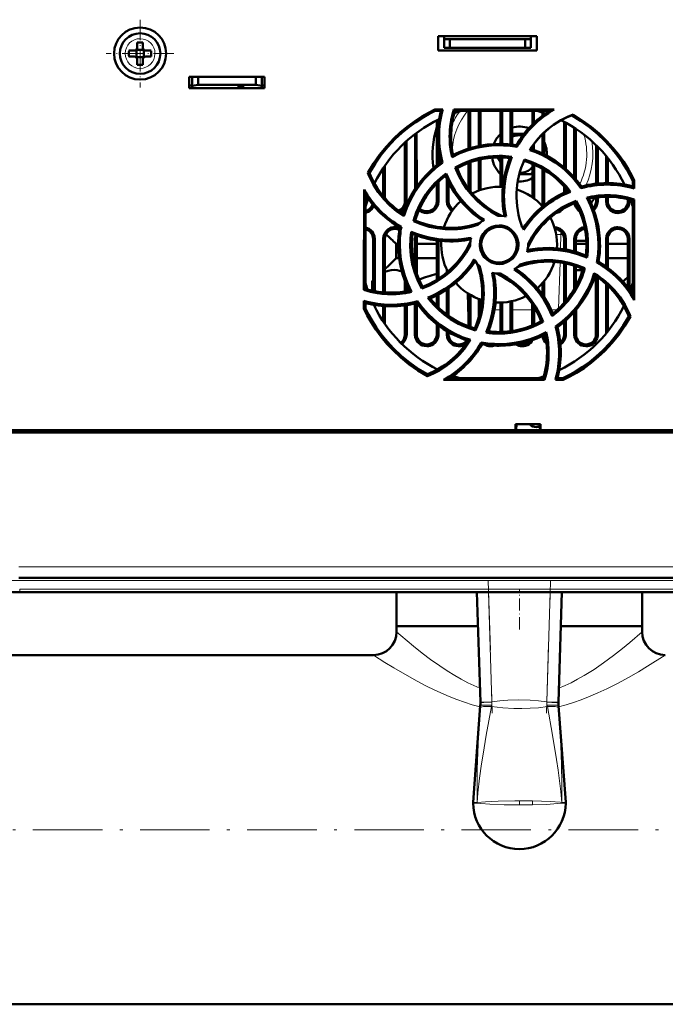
# Model space of a CAD drawing. Extents: x -1351 to 1763, y -1300 to 601.
# Tile 33 of 91: x 355 to 467, y -1297 to -1127. Entities that reach past the tile are written whole.
import ezdxf

# ---------------------------------------------------------------- set-up
doc = ezdxf.new("R2010")
doc.units = 0
doc.linetypes.add('DASHDOT', pattern=[18.5, 12, -3, 0.5, -3])

msp = doc.modelspace()

# ---------------------------------------------------------------- linework, layer by layer
at = {"color": 7, "linetype": 'DASHDOT', "lineweight": 18, "ltscale": 0.292499}
msp.add_line((376.1, -1127.48), (376.1, -1139.18), dxfattribs=at)
at = {"color": 7, "lineweight": 50}
for p, q in [((427.6, -1132.83), (427.6, -1130.33)), ((427.6, -1130.33), (444.6, -1130.33)), ((428.6, -1130.83), (428.6, -1130.33)), ((443.6, -1130.83), (443.6, -1130.33)), ((444.6, -1130.33), (444.6, -1132.83)), ((375.6, -1131.41), (375.6, -1132.33)), ((376.6, -1131.41), (376.6, -1132.33)), ((428.6, -1132.33), (428.6, -1130.83)), ((429.6, -1130.83), (428.6, -1130.83)), ((429.6, -1132.33), (429.6, -1130.83)), ((442.6, -1130.83), (429.6, -1130.83)), ((443.6, -1130.83), (442.6, -1130.83)), ((442.6, -1130.83), (442.6, -1132.33)), ((443.6, -1132.33), (443.6, -1130.83)), ((375.1, -1132.83), (374.18, -1132.83)), ((375.1, -1133.83), (374.18, -1133.83)), ((375.47, -1132.7), (375.46, -1132.69)), ((376.74, -1132.7), (375.47, -1132.7)), ((375.47, -1133.97), (375.47, -1132.7)), ((376.75, -1132.69), (376.74, -1132.7)), ((376.74, -1132.7), (376.74, -1133.97)), ((377.1, -1132.83), (378.02, -1132.83)), ((378.02, -1133.83), (377.1, -1133.83)), ((444.6, -1132.83), (427.6, -1132.83)), ((429.6, -1132.33), (428.6, -1132.33)), ((442.6, -1132.33), (429.6, -1132.33)), ((442.6, -1132.33), (443.6, -1132.33)), ((375.47, -1133.97), (375.46, -1133.98)), ((376.74, -1133.97), (375.47, -1133.97)), ((375.6, -1135.25), (375.6, -1134.33)), ((376.6, -1135.25), (376.6, -1134.33)), ((376.74, -1133.97), (376.75, -1133.98)), ((384.6, -1139.33), (384.6, -1137.33)), ((384.6, -1137.33), (397.6, -1137.33)), ((384.6, -1138.83), (385.1, -1138.83)), ((385.1, -1138.89), (385.1, -1137.33)), ((385.1, -1138.89), (386.1, -1138.72)), ((385.1, -1139.33), (385.1, -1138.89)), ((386.1, -1138.72), (386.1, -1137.33)), ((386.1, -1138.72), (396.1, -1138.72)), ((396.1, -1137.33), (396.1, -1138.72)), ((396.1, -1138.72), (397.1, -1138.89)), ((397.1, -1137.33), (397.1, -1138.89)), ((397.1, -1138.83), (397.6, -1138.83)), ((397.1, -1138.89), (397.1, -1139.33)), ((397.6, -1137.33), (397.6, -1139.33)), ((397.6, -1139.33), (384.6, -1139.33)), ((392.9, -1139.33), (385.1, -1139.33)), ((392.9, -1139.33), (392.9, -1139.12)), ((392.9, -1139.12), (392.9, -1139.33)), ((394.1, -1139.12), (392.9, -1139.12)), ((394.1, -1139.33), (394.1, -1139.12)), ((397.1, -1139.33), (394.1, -1139.33)), ((427.02, -1143.01), (428.36, -1143.01)), ((427.07, -1143.24), (427.02, -1143.01)), ((427.07, -1143.24), (428.05, -1143.24)), ((428.36, -1143.01), (428.05, -1143.24)), ((430.3, -1143.01), (447.61, -1143.01)), ((430.47, -1143.24), (430.3, -1143.01)), ((430.47, -1143.24), (446.76, -1143.24)), ((432.84, -1149.73), (432.84, -1143.24)), ((433.12, -1149.64), (433.12, -1143.24)), ((434.58, -1143.24), (434.58, -1149.28)), ((434.86, -1143.24), (434.86, -1149.22)), ((438.34, -1148.92), (438.34, -1143.24)), ((438.62, -1148.92), (438.62, -1143.24)), ((440.08, -1143.24), (440.08, -1149.03)), ((440.36, -1143.24), (440.36, -1149.06)), ((443.84, -1145.57), (443.84, -1143.24)), ((444.12, -1145.3), (444.12, -1143.24)), ((445.58, -1143.53), (445.58, -1144.06)), ((445.86, -1143.62), (445.86, -1143.86)), ((427.34, -1152.64), (427.34, -1144.88)), ((427.62, -1145.45), (427.62, -1144.74)), ((449.34, -1153), (449.34, -1145.13)), ((449.63, -1153.25), (449.62, -1145.28)), ((423.58, -1147.22), (423.58, -1156.72)), ((423.86, -1147.01), (423.87, -1156.3)), ((442.41, -1147.18), (440.36, -1147.18)), ((445.58, -1147.23), (445.58, -1150.59)), ((445.86, -1146.96), (445.86, -1150.73)), ((451.08, -1146.14), (451.08, -1154.7)), ((451.36, -1146.33), (451.36, -1155.04)), ((421.84, -1158.83), (421.84, -1148.68)), ((422.13, -1158.83), (422.12, -1148.42)), ((441.06, -1149.17), (441.18, -1149.44)), ((444.12, -1149.99), (444.12, -1148.9)), ((454.84, -1155.81), (454.84, -1149.13)), ((427.63, -1152.42), (427.62, -1149.92)), ((430.15, -1150.84), (429.98, -1151.2)), ((443.84, -1149.89), (443.84, -1149.29)), ((455.13, -1155.78), (455.12, -1149.41)), ((428.05, -1152.11), (428.33, -1152.21)), ((432.84, -1156.73), (432.84, -1152.2)), ((433.13, -1157.11), (433.13, -1152.09)), ((434.58, -1151.67), (434.58, -1156.97)), ((434.86, -1151.6), (434.87, -1156.87)), ((437.89, -1151.25), (438.34, -1152.03)), ((438.34, -1156.34), (438.34, -1151.25)), ((438.63, -1156.35), (438.63, -1151.26)), ((440.32, -1151.17), (439.97, -1151.36)), ((443.84, -1158.14), (443.84, -1152.38)), ((444.13, -1158.35), (444.13, -1152.5)), ((456.58, -1151.02), (456.58, -1155.71)), ((456.86, -1151.37), (456.87, -1155.71)), ((415.71, -1153.95), (415.44, -1153.94)), ((418.08, -1153.1), (418.07, -1157.93)), ((418.36, -1152.68), (418.37, -1158.27)), ((428.95, -1154.04), (428.84, -1154.43)), ((430.83, -1153.12), (430.52, -1153.01)), ((441.58, -1154.18), (443.48, -1154.18)), ((443.69, -1154.06), (443.84, -1153.81)), ((445.58, -1153.23), (445.57, -1158.83)), ((445.86, -1153.4), (445.87, -1158.83)), ((416.63, -1155.84), (416.63, -1155.62)), ((427.34, -1158.83), (427.34, -1155.77)), ((427.63, -1158.83), (427.63, -1155.47)), ((429.08, -1154.96), (429.07, -1158.83)), ((429.37, -1155.56), (429.37, -1158.83)), ((461.18, -1155.3), (461.43, -1155.25)), ((461.18, -1155.3), (461.18, -1156.28)), ((461.43, -1155.25), (461.43, -1156.6)), ((414.76, -1174.15), (414.77, -1156.8)), ((415.03, -1173.95), (415.02, -1157.7)), ((449.34, -1157.37), (449.34, -1156.27)), ((449.63, -1157.24), (449.63, -1156.6)), ((452.33, -1156.28), (452.22, -1156.57)), ((461.43, -1156.6), (461.18, -1156.28)), ((451.43, -1158.75), (451.32, -1159.06)), ((454.84, -1158.83), (454.84, -1158.17)), ((455.13, -1158.83), (455.13, -1158.13)), ((456.57, -1158.05), (456.57, -1158.83)), ((456.87, -1158.04), (456.87, -1158.83)), ((460.34, -1158.83), (460.34, -1158.47)), ((460.63, -1158.83), (460.63, -1158.55)), ((461.43, -1158.52), (461.18, -1158.71)), ((461.18, -1158.71), (461.18, -1174.94)), ((461.43, -1158.52), (461.44, -1175.9)), ((423.62, -1162.13), (423.32, -1162.27)), ((421.21, -1163.25), (420.93, -1163.38)), ((416.33, -1174.29), (416.33, -1165.33)), ((416.64, -1174.35), (416.63, -1165.33)), ((418.07, -1165.33), (418.07, -1174.55)), ((418.37, -1165.33), (418.37, -1174.58)), ((420.31, -1168.68), (420.31, -1166.18)), ((420.68, -1166.18), (420.31, -1166.18)), ((423.57, -1165.33), (423.57, -1170.34)), ((423.87, -1165.33), (423.87, -1171.31)), ((427.33, -1166.18), (423.87, -1166.18)), ((427.33, -1172.39), (427.33, -1165.61)), ((427.64, -1172.19), (427.63, -1165.65)), ((443.1, -1166.33), (443.1, -1166.17)), ((449.33, -1167.13), (449.33, -1165.33)), ((449.63, -1167.18), (449.63, -1165.33)), ((451.07, -1165.33), (451.07, -1167.52)), ((451.37, -1165.33), (451.37, -1167.61)), ((451.37, -1165.68), (453.17, -1165.68)), ((453.18, -1166.18), (451.37, -1166.18)), ((456.57, -1165.33), (456.57, -1170.12)), ((456.87, -1165.33), (456.87, -1170.33)), ((460.33, -1166.18), (456.87, -1166.18)), ((460.33, -1173.74), (460.33, -1165.33)), ((460.64, -1174.15), (460.63, -1165.33)), ((433.1, -1166.33), (433.1, -1166.5)), ((420.84, -1168.68), (420.31, -1168.68)), ((427.33, -1168.68), (423.87, -1168.68)), ((449.33, -1176.39), (449.33, -1169.52)), ((449.64, -1176.03), (449.63, -1169.58)), ((455.27, -1169.28), (454.99, -1169.42)), ((460.33, -1168.68), (456.87, -1168.68)), ((429.07, -1170.62), (429.07, -1171.14)), ((451.07, -1169.97), (451.07, -1174.02)), ((451.37, -1170.07), (451.37, -1173.48)), ((452.58, -1170.54), (452.89, -1170.39)), ((416.33, -1172.45), (416.17, -1172.62)), ((416.33, -1172.46), (416.17, -1172.62)), ((416.17, -1172.62), (416.17, -1174.25)), ((421.83, -1174.42), (421.83, -1172.57)), ((445.57, -1172.98), (445.57, -1174.95)), ((445.87, -1172.63), (445.87, -1175.41)), ((454.83, -1181.83), (454.83, -1171.77)), ((455.14, -1181.83), (455.14, -1171.98)), ((459.59, -1172.62), (459.28, -1172.49)), ((459.59, -1172.62), (459.59, -1172.83)), ((415.03, -1173.95), (414.76, -1174.15)), ((422.14, -1174.37), (422.14, -1173.32)), ((424.89, -1173.59), (424.77, -1173.92)), ((429.07, -1174.08), (429.07, -1178.4)), ((429.37, -1173.87), (429.38, -1178.62)), ((456.57, -1173.12), (456.56, -1181.67)), ((456.87, -1173.4), (456.88, -1181.28)), ((414.76, -1177.42), (414.76, -1176.05)), ((414.76, -1176.05), (415.03, -1176.4)), ((415.03, -1177.36), (415.03, -1176.4)), ((423.87, -1176.39), (423.98, -1176.09)), ((423.87, -1176.4), (423.88, -1181.83)), ((427.33, -1176.87), (427.33, -1175.08)), ((427.64, -1177.18), (427.64, -1174.92)), ((432.83, -1178.93), (432.7, -1174.75)), ((432.83, -1180.45), (432.83, -1174.83)), ((433.14, -1180.56), (433.14, -1175.01)), ((434.57, -1175.69), (434.57, -1178.97)), ((434.87, -1175.8), (434.88, -1177.73)), ((438.33, -1181.4), (438.33, -1176.33)), ((438.64, -1181.39), (438.64, -1176.32)), ((440.07, -1176.14), (440.06, -1181.27)), ((440.37, -1176.07), (440.38, -1181.23)), ((414.76, -1177.42), (415.03, -1177.36)), ((416.64, -1177.07), (416.64, -1176.74)), ((418.07, -1176.91), (418.07, -1179.54)), ((418.37, -1176.93), (418.38, -1180)), ((421.83, -1181.83), (421.83, -1176.8)), ((422.14, -1181.83), (422.14, -1176.76)), ((423.57, -1176.47), (423.56, -1181.83)), ((443.83, -1180.27), (443.83, -1176.6)), ((444.14, -1180.14), (444.14, -1177.08)), ((451.07, -1177.98), (451.06, -1181.83)), ((451.38, -1177.63), (451.38, -1181.83)), ((459.59, -1176.87), (459.59, -1177.03)), ((445.69, -1179.66), (445.36, -1179.54)), ((449.33, -1181.83), (449.33, -1179.67)), ((449.64, -1181.83), (449.64, -1179.4)), ((460.78, -1178.73), (460.48, -1178.71)), ((427.33, -1181.83), (427.33, -1180.06)), ((427.64, -1181.83), (427.64, -1180.3)), ((429.06, -1181.26), (429.06, -1181.83)), ((429.38, -1181.44), (429.38, -1181.83)), ((433.89, -1180.8), (434.04, -1181.13)), ((448.17, -1180.56), (447.85, -1180.45)), ((435.16, -1183.51), (435.01, -1183.21)), ((425.73, -1188.7), (425.71, -1189.01)), ((445.92, -1189.68), (428.51, -1189.68)), ((445.72, -1189.4), (429.52, -1189.4)), ((445.72, -1189.4), (445.92, -1189.68)), ((447.81, -1189.68), (448.18, -1189.4)), ((449.19, -1189.68), (447.81, -1189.68)), ((449.13, -1189.4), (448.18, -1189.4)), ((449.13, -1189.4), (449.19, -1189.68)), ((343.25, -1198.33), (440.95, -1198.33)), ((440.95, -1198.33), (440.95, -1197.33)), ((440.95, -1197.33), (445.25, -1197.33)), ((440.95, -1198.33), (441.04, -1198.33)), ((441, -1198.33), (445.2, -1198.33)), ((441.1, -1197.33), (441.04, -1198.33)), ((441.04, -1198.33), (441.1, -1197.33)), ((445.17, -1198.33), (441.04, -1198.33)), ((445.1, -1197.33), (445.17, -1198.33)), ((445.17, -1198.33), (445.25, -1198.33)), ((445.25, -1197.33), (445.25, -1198.33)), ((445.25, -1198.33), (539.95, -1198.33)), ((552.08, -1198.73), (331.12, -1198.73)), ((528.07, -1223.83), (355.13, -1223.83)), ((527.9, -1226.33), (355.31, -1226.33)), ((357.7, -1226.33), (367.9, -1226.33)), ((367.9, -1226.33), (427.9, -1226.33)), ((420.4, -1232.18), (420.4, -1226.33)), ((427.9, -1226.33), (438.1, -1226.33)), ((434.86, -1245.33), (434.28, -1226.33)), ((448.93, -1226.33), (448.35, -1245.33)), ((462.8, -1232.18), (462.8, -1226.33)), ((434.45, -1232.18), (420.4, -1232.18)), ((434.45, -1232.18), (420.4, -1232.18)), ((420.4, -1233.18), (420.4, -1232.18)), ((451.77, -1232.18), (448.75, -1232.18)), ((462.8, -1232.18), (448.75, -1232.18)), ((462.8, -1232.18), (451.77, -1232.18)), ((462.8, -1233.18), (462.8, -1232.18)), ((416.4, -1237.18), (146.8, -1237.18)), ((433.61, -1262.6), (434.85, -1245.94)), ((434.85, -1245.94), (434.85, -1245.92)), ((434.86, -1245.43), (434.86, -1245.33)), ((434.86, -1245.44), (434.86, -1245.49)), ((448.35, -1245.33), (448.34, -1245.43)), ((448.34, -1245.43), (448.34, -1245.43)), ((448.36, -1245.94), (448.35, -1245.93)), ((449.6, -1262.6), (448.36, -1245.94)), ((541.6, -1297.48), (-298.4, -1297.48))]:
    msp.add_line(p, q, dxfattribs=at)
at = {"color": 7, "lineweight": 18}
for p, q in [((376.13, -1130.76), (376.1, -1130.76)), ((373.53, -1133.31), (373.53, -1133.33)), ((378.67, -1133.36), (378.67, -1133.33)), ((376.08, -1135.9), (376.1, -1135.9)), ((421.84, -1158.83), (422.13, -1158.83)), ((427.34, -1158.83), (427.63, -1158.83)), ((429.07, -1158.83), (429.37, -1158.83)), ((445.87, -1158.83), (445.57, -1158.83)), ((454.84, -1158.83), (455.13, -1158.83)), ((456.57, -1158.83), (456.87, -1158.83)), ((460.34, -1158.83), (460.63, -1158.83)), ((448.77, -1164.56), (448.8, -1164.08)), ((416.63, -1165.33), (416.33, -1165.33)), ((418.37, -1165.33), (418.07, -1165.33)), ((423.87, -1165.33), (423.57, -1165.33)), ((448.77, -1164.56), (447.94, -1164.56)), ((448.7, -1167.03), (448.77, -1164.56)), ((449.33, -1165.33), (449.63, -1165.33)), ((451.37, -1165.33), (451.07, -1165.33)), ((456.87, -1165.33), (456.57, -1165.33)), ((460.63, -1165.33), (460.33, -1165.33)), ((448.38, -1177.36), (448.62, -1169.41)), ((434.87, -1177.56), (434.91, -1177.56)), ((437.31, -1177.56), (438.33, -1177.56)), ((440.37, -1177.56), (443.83, -1177.56)), ((447.07, -1177.56), (448.17, -1177.56)), ((448.28, -1181.03), (448.3, -1180.47)), ((421.83, -1181.83), (422.14, -1181.83)), ((423.56, -1181.83), (423.88, -1181.83)), ((427.33, -1181.83), (427.64, -1181.83)), ((429.06, -1181.83), (429.38, -1181.83)), ((449.33, -1181.83), (449.64, -1181.83)), ((451.06, -1181.83), (451.38, -1181.83)), ((454.83, -1181.83), (455.14, -1181.83)), ((355.13, -1221.97), (528.07, -1221.97)), ((528.07, -1224.33), (355.13, -1224.33)), ((355.31, -1225.83), (527.9, -1225.83)), ((355.31, -1226.33), (355.31, -1225.83)), ((436.28, -1226.33), (436.86, -1245.27)), ((446.35, -1245.27), (446.93, -1226.33)), ((434.83, -1246.26), (434.85, -1245.93)), ((434.86, -1245.33), (436.86, -1245.27)), ((436.81, -1245.85), (436.78, -1246.09)), ((436.86, -1245.27), (436.85, -1245.34)), ((446.35, -1245.34), (446.35, -1245.27)), ((446.35, -1245.27), (448.35, -1245.33)), ((446.43, -1246.09), (446.39, -1245.85)), ((448.35, -1245.93), (448.38, -1246.26)), ((434.3, -1262.63), (434.29, -1262.63)), ((434.3, -1262.63), (434.29, -1262.73)), ((434.29, -1262.73), (434.29, -1262.63)), ((434.29, -1262.73), (434.29, -1262.74)), ((434.29, -1262.74), (434.29, -1262.73)), ((441.6, -1263.07), (441.6, -1262.36)), ((443.83, -1262.38), (443.86, -1262.38)), ((448.91, -1262.63), (448.91, -1262.73)), ((448.91, -1262.63), (448.91, -1262.63)), ((448.91, -1262.73), (448.91, -1262.63)), ((448.91, -1262.74), (448.91, -1262.73)), ((448.91, -1262.73), (448.91, -1262.74))]:
    msp.add_line(p, q, dxfattribs=at)
at = {"color": 7, "linetype": 'DASHDOT', "lineweight": 18, "ltscale": 0.2925}
msp.add_line((381.95, -1133.33), (370.25, -1133.33), dxfattribs=at)
at = {"color": 7, "linetype": 'DASHDOT', "lineweight": 18}
for p, q in [((545.37, -1224.33), (337.84, -1224.33)), ((436.22, -1224.37), (436.92, -1247.24)), ((446.29, -1247.24), (446.99, -1224.37)), ((338.05, -1225.83), (545.16, -1225.83)), ((-382.4, -1267.33), (625.6, -1267.33))]:
    msp.add_line(p, q, dxfattribs=at)
at = {"color": 7, "linetype": 'DASHDOT', "lineweight": 18, "ltscale": 0.175488}
msp.add_line((441.6, -1232.77), (441.6, -1225.75), dxfattribs=at)
at = {"color": 7, "lineweight": 50}
for points in [[(415.44, -1153.94), (416.4, -1152.32), (417.47, -1150.8), (418.63, -1149.36), (419.89, -1148.01), (421.02, -1146.96), (422.21, -1145.97), (423.46, -1145.06), (424.77, -1144.21), (425.88, -1143.58), (427.02, -1143.01)], [(415.71, -1153.95), (416.67, -1152.35), (417.74, -1150.84), (418.91, -1149.41), (420.17, -1148.08), (421.3, -1147.04), (422.49, -1146.06), (423.73, -1145.16), (425.04, -1144.33), (426.04, -1143.76), (427.07, -1143.24)], [(443.38, -1149.99), (444.25, -1148.74), (445.22, -1147.59), (446.3, -1146.55), (447.48, -1145.64), (448.76, -1144.85), (449.79, -1144.33), (450.87, -1143.88)], [(450.58, -1143.99), (452.18, -1144.96), (453.69, -1146.04), (455.11, -1147.21), (456.43, -1148.48), (457.47, -1149.61), (458.44, -1150.81), (459.34, -1152.06), (460.16, -1153.37), (460.69, -1154.32), (461.18, -1155.3)], [(450.87, -1143.88), (452.46, -1144.87), (453.98, -1145.96), (455.39, -1147.15), (456.72, -1148.43), (457.76, -1149.58), (458.72, -1150.78), (459.62, -1152.04), (460.44, -1153.37), (460.95, -1154.29), (461.43, -1155.25)], [(438.1, -1149.16), (436.78, -1149.21), (435.46, -1149.36), (434.16, -1149.62), (432.73, -1150.02), (431.34, -1150.55), (429.98, -1151.2)], [(452.22, -1156.57), (451.55, -1155.66), (450.82, -1154.8), (450.04, -1153.99), (449.43, -1153.43), (448.79, -1152.89), (447.78, -1152.15), (446.72, -1151.48), (445.61, -1150.89), (444.44, -1150.37), (443.38, -1149.99)], [(452.33, -1156.28), (451.32, -1154.98), (450.21, -1153.79), (449, -1152.72), (447.7, -1151.77), (446.31, -1150.95), (444.94, -1150.31), (443.51, -1149.78)], [(428.05, -1152.11), (427.14, -1152.8), (426.28, -1153.54), (425.48, -1154.33), (424.92, -1154.95), (424.38, -1155.6), (423.64, -1156.63), (422.97, -1157.7), (422.38, -1158.82), (421.87, -1160), (421.52, -1161)], [(428.33, -1152.21), (427.19, -1153.08), (426.13, -1154.02), (425.16, -1155.04), (424.29, -1156.14), (423.5, -1157.31), (422.77, -1158.6), (422.16, -1159.96), (421.66, -1161.39)], [(430.52, -1153.01), (431.9, -1152.31), (433.32, -1151.75), (434.78, -1151.35), (436.26, -1151.09), (437.78, -1150.99), (439.05, -1151.03), (440.32, -1151.17)], [(439.97, -1151.36), (439.42, -1152.91), (439.02, -1154.48), (438.77, -1156.08), (438.67, -1157.69), (438.73, -1159.32), (438.85, -1160.37), (439.03, -1161.42)], [(440.32, -1151.17), (439.75, -1152.69), (439.32, -1154.25), (439.04, -1155.83), (438.92, -1157.42), (438.96, -1159.03), (439.09, -1160.26), (439.3, -1161.48)], [(442.49, -1151.64), (443.94, -1152.15), (445.32, -1152.79), (446.63, -1153.57), (447.84, -1154.47), (448.96, -1155.5), (449.71, -1156.31), (450.4, -1157.18)], [(421.66, -1161.39), (420.39, -1160.52), (419.22, -1159.54), (418.17, -1158.46), (417.23, -1157.27), (416.41, -1155.99), (415.89, -1154.98), (415.44, -1153.94)], [(423.32, -1162.27), (423.79, -1160.8), (424.4, -1159.41), (425.15, -1158.09), (426.02, -1156.86), (427.02, -1155.72), (427.95, -1154.84), (428.95, -1154.04)], [(428.95, -1154.04), (429.62, -1155.52), (430.42, -1156.92), (431.34, -1158.24), (432.38, -1159.45), (433.55, -1160.56), (434.5, -1161.34), (435.52, -1162.05)], [(437.94, -1161.33), (436.68, -1160.62), (435.51, -1159.79), (434.43, -1158.87), (433.44, -1157.86), (432.55, -1156.77), (431.77, -1155.59), (431.09, -1154.34), (430.52, -1153.01)], [(438.56, -1161.35), (437.28, -1160.69), (436.09, -1159.91), (434.99, -1159.04), (433.97, -1158.07), (433.45, -1157.49), (432.96, -1156.89), (432.35, -1156.04), (431.79, -1155.15), (431.3, -1154.21), (430.83, -1153.12)], [(423.62, -1162.13), (424.11, -1160.68), (424.74, -1159.31), (425.5, -1158.01), (426.39, -1156.8), (427.41, -1155.69), (428.1, -1155.04), (428.84, -1154.43)], [(428.84, -1154.43), (429.54, -1155.91), (430.37, -1157.31), (431.32, -1158.62), (432.4, -1159.82), (433.58, -1160.93), (434.41, -1161.59), (435.29, -1162.2)], [(450.01, -1157.07), (448.52, -1157.78), (447.12, -1158.6), (445.82, -1159.56), (444.61, -1160.63), (443.5, -1161.82), (442.85, -1162.65), (442.23, -1163.52)], [(450.4, -1157.18), (448.92, -1157.85), (447.51, -1158.65), (446.2, -1159.57), (444.99, -1160.61), (443.87, -1161.77), (443.1, -1162.73), (442.38, -1163.75)], [(421, -1160.65), (421.29, -1160.47), (421.55, -1160.25), (421.86, -1159.83), (422.05, -1159.36), (422.13, -1158.83)], [(425.6, -1160.86), (425.85, -1160.85), (426.18, -1160.78), (426.5, -1160.65), (426.79, -1160.47), (427.05, -1160.25), (427.36, -1159.83), (427.55, -1159.36), (427.63, -1158.83)], [(429.07, -1158.83), (429.14, -1159.34), (429.34, -1159.83), (429.53, -1160.11), (429.76, -1160.35), (429.97, -1160.51)], [(451.32, -1159.06), (450, -1159.65), (448.76, -1160.34), (447.6, -1161.14), (446.53, -1162.05), (445.97, -1162.59), (445.44, -1163.16), (444.78, -1163.97), (444.17, -1164.82), (443.62, -1165.73), (443.08, -1166.8)], [(443.1, -1166.17), (443.82, -1164.9), (444.64, -1163.73), (445.56, -1162.65), (446.58, -1161.66), (447.67, -1160.78), (448.84, -1159.99), (450.1, -1159.32), (451.43, -1158.75)], [(451.1, -1159.15), (451.19, -1159.49), (451.34, -1159.83), (451.53, -1160.11), (451.76, -1160.35), (452.03, -1160.55)], [(451.43, -1158.75), (452.13, -1160.13), (452.69, -1161.55), (453.09, -1163), (453.35, -1164.49), (453.45, -1166), (453.41, -1167.28), (453.27, -1168.56)], [(455.27, -1166.33), (455.22, -1165.01), (455.06, -1163.7), (454.81, -1162.39), (454.41, -1160.96), (453.88, -1159.57), (453.23, -1158.21)], [(454.46, -1160.34), (454.55, -1160.25), (454.86, -1159.83), (455.05, -1159.36), (455.13, -1158.83)], [(456.57, -1158.83), (456.64, -1159.34), (456.84, -1159.83), (457.03, -1160.11), (457.26, -1160.35), (457.54, -1160.56), (457.85, -1160.71), (458.22, -1160.83), (458.6, -1160.86)], [(458.6, -1160.86), (458.85, -1160.85), (459.18, -1160.78), (459.5, -1160.65), (459.79, -1160.47), (460.05, -1160.25), (460.36, -1159.83), (460.55, -1159.36), (460.63, -1158.83)], [(415.02, -1160.82), (415.5, -1160.65), (415.79, -1160.47), (416.05, -1160.25), (416.28, -1159.96), (416.46, -1159.64)], [(429.71, -1163.67), (428.81, -1163.64), (427.41, -1163.49), (426.02, -1163.22), (424.66, -1162.81), (423.32, -1162.27)], [(416.63, -1165.33), (416.56, -1164.83), (416.37, -1164.34), (416.18, -1164.06), (415.94, -1163.81), (415.66, -1163.6), (415.36, -1163.45), (415.02, -1163.35)], [(420.1, -1163.3), (419.85, -1163.32), (419.52, -1163.39), (419.2, -1163.51), (418.91, -1163.69), (418.65, -1163.91), (418.34, -1164.33), (418.15, -1164.8), (418.07, -1165.33)], [(424.77, -1173.92), (424.07, -1172.55), (423.52, -1171.13), (423.11, -1169.67), (422.86, -1168.18), (422.76, -1166.67), (422.79, -1165.39), (422.93, -1164.1)], [(422.93, -1164.1), (424.46, -1164.68), (426.01, -1165.11), (427.59, -1165.39), (429.19, -1165.51), (430.8, -1165.47), (432.02, -1165.34), (433.25, -1165.13)], [(423.14, -1164.47), (424.69, -1165.02), (426.26, -1165.42), (427.86, -1165.67), (429.47, -1165.77), (431.09, -1165.71), (432.14, -1165.59), (433.19, -1165.4)], [(434.77, -1166.33), (434.83, -1165.69), (435.02, -1165.05), (435.34, -1164.47), (435.76, -1163.96), (436.28, -1163.54), (436.87, -1163.23), (437.48, -1163.06), (438.1, -1163)], [(435.02, -1166.33), (435.08, -1165.78), (435.24, -1165.23), (435.49, -1164.71), (435.73, -1164.37), (436.02, -1164.06), (436.35, -1163.8), (436.72, -1163.58), (437.11, -1163.42), (437.51, -1163.31), (438.1, -1163.25)], [(438.1, -1163), (438.59, -1163.03), (439.02, -1163.12), (439.43, -1163.27), (439.82, -1163.48), (440.2, -1163.74), (440.67, -1164.2), (441.04, -1164.75), (441.29, -1165.36), (441.42, -1166), (441.44, -1166.33)], [(438.1, -1163.25), (438.77, -1163.33), (439.17, -1163.44), (439.56, -1163.62), (439.92, -1163.85), (440.24, -1164.12), (440.65, -1164.61), (440.94, -1165.16), (441.12, -1165.75), (441.18, -1166.33)], [(449.63, -1165.33), (449.56, -1164.83), (449.37, -1164.34), (449.18, -1164.06), (448.94, -1163.81), (448.66, -1163.6), (448.36, -1163.45), (448, -1163.34), (447.63, -1163.3)], [(452.88, -1163.32), (452.52, -1163.39), (452.2, -1163.51), (451.91, -1163.69), (451.65, -1163.91), (451.34, -1164.33), (451.15, -1164.8), (451.07, -1165.33)], [(458.6, -1163.3), (458.35, -1163.32), (458.02, -1163.39), (457.7, -1163.51), (457.41, -1163.69), (457.15, -1163.91), (456.84, -1164.33), (456.65, -1164.8), (456.57, -1165.33)], [(460.63, -1165.33), (460.56, -1164.83), (460.37, -1164.34), (460.18, -1164.06), (459.94, -1163.81), (459.66, -1163.6), (459.36, -1163.45), (458.98, -1163.34), (458.6, -1163.3)], [(433.12, -1165.87), (432.46, -1167.15), (431.68, -1168.34), (430.81, -1169.44), (429.84, -1170.45), (429.26, -1170.98), (428.66, -1171.47), (427.81, -1172.08), (426.92, -1172.63), (425.98, -1173.12), (424.89, -1173.59)], [(420.94, -1166.33), (420.99, -1167.66), (421.14, -1168.97), (421.4, -1170.27), (421.8, -1171.7), (422.33, -1173.1), (422.99, -1174.46)], [(433.1, -1166.5), (432.39, -1167.76), (431.56, -1168.93), (430.64, -1170.02), (429.63, -1171), (428.54, -1171.89), (427.36, -1172.68), (426.1, -1173.36), (424.77, -1173.92)], [(438.1, -1169.67), (437.62, -1169.64), (437.19, -1169.54), (436.78, -1169.39), (436.38, -1169.19), (436.01, -1168.93), (435.54, -1168.47), (435.17, -1167.92), (434.91, -1167.31), (434.78, -1166.67), (434.77, -1166.33)], [(438.1, -1169.41), (437.43, -1169.34), (437.03, -1169.22), (436.64, -1169.04), (436.28, -1168.81), (435.96, -1168.54), (435.56, -1168.05), (435.26, -1167.5), (435.09, -1166.92), (435.02, -1166.33)], [(441.44, -1166.33), (441.37, -1166.98), (441.18, -1167.61), (440.87, -1168.19), (440.45, -1168.71), (439.92, -1169.13), (439.33, -1169.43), (438.72, -1169.61), (438.1, -1169.67)], [(441.18, -1166.33), (441.12, -1166.89), (440.96, -1167.44), (440.71, -1167.96), (440.47, -1168.3), (440.18, -1168.6), (439.85, -1168.86), (439.48, -1169.08), (439.09, -1169.25), (438.69, -1169.35), (438.1, -1169.41)], [(453.27, -1168.56), (451.75, -1167.99), (450.2, -1167.56), (448.62, -1167.28), (447.02, -1167.16), (445.41, -1167.19), (444.18, -1167.32), (442.95, -1167.54)], [(453.06, -1168.19), (451.52, -1167.64), (449.94, -1167.24), (448.34, -1166.99), (446.73, -1166.9), (445.11, -1166.96), (444.06, -1167.08), (443.01, -1167.26)], [(425.79, -1175.48), (427.28, -1174.81), (428.68, -1174.02), (429.99, -1173.1), (431.21, -1172.05), (432.32, -1170.89), (433.1, -1169.93), (433.82, -1168.91)], [(426.21, -1175.6), (427.69, -1174.89), (429.09, -1174.06), (430.4, -1173.11), (431.6, -1172.03), (432.71, -1170.84), (433.36, -1170.02), (433.97, -1169.15)], [(446.5, -1169), (447.4, -1169.02), (448.8, -1169.17), (450.19, -1169.44), (451.55, -1169.85), (452.89, -1170.39)], [(421.3, -1170.97), (420.91, -1170.83), (420.52, -1170.74), (419.99, -1170.68), (419.46, -1170.71), (418.93, -1170.82), (418.37, -1171.02)], [(435.86, -1181.51), (436.44, -1179.99), (436.87, -1178.43), (437.15, -1176.85), (437.27, -1175.26), (437.24, -1173.65), (437.11, -1172.42), (436.89, -1171.18)], [(436.25, -1181.29), (436.8, -1179.74), (437.2, -1178.17), (437.45, -1176.57), (437.54, -1174.96), (437.48, -1173.33), (437.36, -1172.29), (437.18, -1171.25)], [(447.25, -1178.65), (446.58, -1177.16), (445.79, -1175.76), (444.87, -1174.44), (443.83, -1173.23), (442.67, -1172.11), (441.7, -1171.33), (440.68, -1170.62)], [(447.37, -1178.22), (446.66, -1176.74), (445.83, -1175.34), (444.88, -1174.03), (443.8, -1172.83), (442.61, -1171.72), (441.79, -1171.07), (440.92, -1170.46)], [(452.89, -1170.39), (452.42, -1171.86), (451.81, -1173.26), (451.07, -1174.58), (450.19, -1175.81), (449.19, -1176.95), (448.26, -1177.83), (447.25, -1178.65)], [(452.58, -1170.54), (452.08, -1171.98), (451.45, -1173.36), (450.69, -1174.65), (449.8, -1175.86), (448.79, -1176.97), (448.1, -1177.62), (447.37, -1178.22)], [(447.85, -1180.45), (449, -1179.58), (450.06, -1178.64), (451.03, -1177.62), (451.91, -1176.52), (452.7, -1175.36), (453.42, -1174.06), (454.04, -1172.7), (454.54, -1171.27)], [(454.54, -1171.27), (455.81, -1172.14), (456.98, -1173.12), (458.04, -1174.2), (458.98, -1175.39), (459.8, -1176.67), (460.32, -1177.68), (460.78, -1178.73)], [(437.63, -1171.31), (438.91, -1171.97), (440.1, -1172.75), (441.2, -1173.62), (442.21, -1174.59), (442.74, -1175.17), (443.23, -1175.77), (443.84, -1176.62), (444.39, -1177.51), (444.89, -1178.45), (445.36, -1179.54)], [(438.27, -1171.33), (439.54, -1172.05), (440.71, -1172.87), (441.79, -1173.79), (442.78, -1174.81), (443.66, -1175.9), (444.45, -1177.08), (445.13, -1178.33), (445.69, -1179.66)], [(448.17, -1180.56), (449.08, -1179.87), (449.93, -1179.13), (450.74, -1178.34), (451.3, -1177.72), (451.83, -1177.07), (452.57, -1176.04), (453.24, -1174.97), (453.83, -1173.84), (454.34, -1172.66), (454.69, -1171.68)], [(423.87, -1176.39), (424.88, -1177.69), (425.99, -1178.88), (427.19, -1179.96), (428.5, -1180.9), (429.89, -1181.72), (431.29, -1182.38), (432.75, -1182.92)], [(423.98, -1176.09), (424.85, -1177.24), (425.8, -1178.29), (426.82, -1179.26), (427.91, -1180.14), (429.08, -1180.93), (430.37, -1181.65), (431.74, -1182.27), (433.17, -1182.77)], [(434.04, -1181.13), (433.02, -1180.81), (432.03, -1180.42), (431.07, -1179.97), (430.38, -1179.59), (429.71, -1179.18), (428.68, -1178.44), (427.72, -1177.62), (426.81, -1176.72), (426.29, -1176.12), (425.79, -1175.48)], [(433.89, -1180.8), (432.45, -1180.31), (431.07, -1179.68), (429.78, -1178.92), (428.57, -1178.03), (427.46, -1177.01), (426.82, -1176.33), (426.21, -1175.6)], [(435.44, -1174.73), (435.41, -1175.63), (435.27, -1177.03), (434.99, -1178.42), (434.59, -1179.79), (434.04, -1181.13)], [(425.71, -1189.01), (424.09, -1188.05), (422.56, -1186.99), (421.13, -1185.82), (419.78, -1184.56), (418.72, -1183.43), (417.74, -1182.24), (416.82, -1181), (415.98, -1179.69), (415.34, -1178.57), (414.76, -1177.42)], [(425.73, -1188.7), (424.12, -1187.74), (422.61, -1186.67), (421.18, -1185.51), (419.85, -1184.24), (418.81, -1183.11), (417.84, -1181.93), (416.93, -1180.68), (416.1, -1179.37), (415.54, -1178.38), (415.03, -1177.36)], [(460.48, -1178.71), (459.52, -1180.31), (458.45, -1181.83), (457.28, -1183.25), (456.01, -1184.58), (454.88, -1185.62), (453.7, -1186.6), (452.45, -1187.5), (451.14, -1188.33), (450.15, -1188.88), (449.13, -1189.4)], [(460.78, -1178.73), (459.82, -1180.34), (458.75, -1181.87), (457.59, -1183.31), (456.33, -1184.66), (455.2, -1185.71), (454.01, -1186.7), (452.77, -1187.62), (451.46, -1188.46), (450.34, -1189.1), (449.19, -1189.68)], [(438.1, -1183.49), (439.42, -1183.44), (440.74, -1183.29), (442.04, -1183.03), (443.47, -1182.63), (444.87, -1182.1), (446.23, -1181.44)], [(421.31, -1183.48), (421.55, -1183.26), (421.76, -1183.01), (422.01, -1182.54), (422.13, -1182.04), (422.14, -1181.83)], [(423.56, -1181.83), (423.63, -1182.34), (423.83, -1182.83), (424.02, -1183.11), (424.25, -1183.36), (424.53, -1183.57), (424.84, -1183.72), (425.16, -1183.82), (425.6, -1183.87)], [(425.6, -1183.87), (425.89, -1183.85), (426.17, -1183.79), (426.49, -1183.67), (426.79, -1183.48), (427.05, -1183.27), (427.26, -1183.01), (427.51, -1182.54), (427.63, -1182.04), (427.64, -1181.83)], [(433.17, -1182.77), (432.3, -1184.04), (431.33, -1185.21), (430.24, -1186.27), (429.06, -1187.21), (427.78, -1188.03), (426.77, -1188.55), (425.71, -1189.01)], [(429.06, -1181.83), (429.13, -1182.34), (429.33, -1182.83), (429.52, -1183.11), (429.75, -1183.36), (430.03, -1183.57), (430.34, -1183.72), (430.66, -1183.82), (431.1, -1183.87)], [(435.16, -1183.51), (436.79, -1183.72), (438.41, -1183.78), (440.02, -1183.68), (441.62, -1183.43), (443.18, -1183.02), (444.63, -1182.5), (446.05, -1181.85)], [(442.1, -1183.87), (442.39, -1183.85), (442.67, -1183.79), (442.99, -1183.67), (443.29, -1183.48), (443.55, -1183.27), (443.76, -1183.01), (443.9, -1182.78)], [(445.58, -1182.08), (445.67, -1182.46), (445.83, -1182.83), (446.02, -1183.11), (446.29, -1183.4)], [(448.68, -1183.56), (449.05, -1183.27), (449.26, -1183.01), (449.51, -1182.54), (449.63, -1182.04), (449.64, -1181.83)], [(451.06, -1181.83), (451.13, -1182.34), (451.33, -1182.83), (451.52, -1183.11), (451.75, -1183.36), (452.03, -1183.57), (452.34, -1183.72), (452.66, -1183.82), (453.1, -1183.87)], [(453.1, -1183.87), (453.39, -1183.85), (453.67, -1183.79), (453.99, -1183.67), (454.29, -1183.48), (454.55, -1183.27), (454.76, -1183.01), (455.01, -1182.54), (455.13, -1182.04), (455.14, -1181.83)], [(443.31, -1197.33), (443.61, -1197.57), (443.95, -1197.73), (444.23, -1197.79), (444.53, -1197.81)]]:
    msp.add_lwpolyline(points, dxfattribs=at)
at = {"color": 7, "lineweight": 18}
for points in [[(434.78, -1242.9), (433.72, -1242.45), (432.68, -1241.96), (431.55, -1241.37), (430.45, -1240.74), (429.11, -1239.92), (427.84, -1239.07), (426.27, -1237.95), (424.82, -1236.85), (423.34, -1235.67), (421.13, -1233.81), (420.4, -1233.18)], [(448.43, -1242.9), (449.49, -1242.45), (450.53, -1241.96), (451.66, -1241.37), (452.76, -1240.74), (454.5, -1239.65), (456.14, -1238.53), (457.85, -1237.26), (459.39, -1236.05), (460.65, -1235.02), (462.8, -1233.18)], [(434.83, -1246.13), (433.45, -1245.75), (432.1, -1245.32), (430.77, -1244.85), (429.48, -1244.34), (427.02, -1243.25), (425.45, -1242.49), (423.96, -1241.71), (421.81, -1240.51), (419.89, -1239.38), (418.39, -1238.45), (416.4, -1237.18)], [(448.37, -1246.13), (449.67, -1245.77), (450.94, -1245.38), (452.26, -1244.91), (453.55, -1244.41), (455.15, -1243.73), (456.69, -1243.01), (458.64, -1242.03), (460.47, -1241.04), (462.15, -1240.07), (463.74, -1239.12), (466.8, -1237.18)], [(436.78, -1246.09), (435.89, -1250.99), (435.32, -1254.3), (435.05, -1255.96), (434.71, -1258.46), (434.44, -1260.96), (434.3, -1262.63)], [(436.85, -1245.34), (435.44, -1245.39), (434.88, -1245.43), (434.86, -1245.43), (434.86, -1245.43)], [(446.43, -1246.09), (444.93, -1246.27), (443.46, -1246.38), (442.05, -1246.43), (440.64, -1246.42), (438.72, -1246.31), (436.78, -1246.09)], [(436.86, -1245.27), (438.22, -1245.1), (439.58, -1244.97), (441.51, -1244.89), (443.44, -1244.95), (444.9, -1245.09), (446.35, -1245.27)], [(448.34, -1245.43), (448.34, -1245.43), (448.34, -1245.43), (448.31, -1245.43), (448.05, -1245.41), (446.35, -1245.34)], [(448.91, -1262.63), (448.75, -1260.76), (448.55, -1258.9), (448.31, -1257.04), (448.03, -1255.19), (447.33, -1251.04), (446.43, -1246.09)], [(434.29, -1262.63), (434.3, -1259.75), (434.33, -1256.88), (434.42, -1254.01), (434.54, -1251.14), (434.83, -1246.26)], [(448.38, -1246.26), (448.58, -1249.53), (448.74, -1252.8), (448.85, -1256.07), (448.91, -1259.35), (448.91, -1262.63)], [(434.29, -1262.74), (433.63, -1262.78), (433.61, -1262.78), (433.6, -1262.77)], [(433.61, -1262.6), (433.61, -1262.6), (433.65, -1262.6), (434.29, -1262.63)], [(441.6, -1263.07), (438.95, -1263.04), (436.47, -1262.95), (434.94, -1262.83), (434.29, -1262.74)], [(434.3, -1262.63), (435.75, -1262.5), (437.93, -1262.41), (440.79, -1262.36), (441.6, -1262.36)], [(443.86, -1262.38), (446.99, -1262.47), (448.65, -1262.6), (448.91, -1262.63)], [(448.91, -1262.74), (447.53, -1262.89), (446.3, -1262.97), (443.87, -1263.05)], [(448.91, -1262.63), (449.59, -1262.6), (449.6, -1262.6)], [(449.6, -1262.77), (449.59, -1262.78), (449.54, -1262.78), (448.91, -1262.74)]]:
    msp.add_lwpolyline(points, dxfattribs=at)
at = {"color": 7, "lineweight": 50}
msp.add_circle((376.1, -1133.33), 4.5, dxfattribs=at)
for centre, radius, start, end in [((376.1, -1133.33), 3.5, 90, 0), ((376.1, -1133.33), 3.5, 0, 90), ((376.1, -1148.54), 17.14, 89.9996, 91.6715), ((376.1, -1148.5), 17.1, 88.3267, 90.0022), ((391.31, -1133.33), 17.13, 178.3286, 181.6729), ((375.1, -1132.33), 0.5, 270, 0), ((375.1, -1134.33), 0.5, 0, 90), ((377.1, -1132.33), 0.5, 180, 270), ((377.1, -1134.33), 0.5, 90, 180), ((360.93, -1133.33), 17.1, 359.9978, 1.6733), ((360.93, -1133.33), 17.1, 358.3267, 0.0022), ((376.1, -1118.12), 17.14, 268.3285, 270.0004), ((376.1, -1118.16), 17.1, 269.9978, 271.6733), ((444.89, -1147.68), 17.41, 165.2514, 194.7373), ((444.89, -1147.66), 17.17, 164.2756, 180.0253), ((444.89, -1147.68), 15.33, 162.2639, 179.9733), ((444.89, -1147.66), 15.08, 162.9695, 180.026), ((438.1, -1166.33), 24, 105.8462, 108.8141), ((456.1, -1157.95), 17.42, 122.4278, 149.745), ((456.1, -1157.93), 17.17, 119.6298, 150.3545), ((456.1, -1157.94), 15, 110.4294, 148.0067), ((438.1, -1166.33), 24, 70.5779, 74.1538), ((456.79, -1177.71), 35.89, 104.8124, 106.2243), ((438.1, -1166.33), 24, 115.5793, 153.7982), ((438.1, -1166.33), 24, 25.5944, 63.5829), ((441.6, -1150.68), 15, 161.9199, 189.2108), ((441.6, -1150.68), 4.75, 133.3375, 158.4906), ((441.6, -1150.68), 4.75, 70.0356, 105.1484), ((441.6, -1150.68), 3.25, 79.8289, 112.4395), ((444.89, -1147.66), 17.17, 180.0273, 195.3591), ((444.89, -1147.68), 15.33, 179.9753, 193.3053), ((444.9, -1147.66), 15.09, 180.0276, 192.1592), ((438.1, -1166.34), 17.42, 89.9999, 117.1708), ((438.09, -1166.29), 17.38, 80.1886, 89.9766), ((438.09, -1166.26), 17.1, 79.6039, 89.9772), ((441.6, -1150.68), 4.75, 356.4898, 26.2577), ((438.1, -1166.34), 17.42, 35.259, 71.903), ((438.1, -1166.34), 15.33, 89.9975, 119.6146), ((438.1, -1166.32), 15.07, 89.9974, 118.8415), ((441.6, -1150.68), 4.75, 187.4298, 226.61), ((438.1, -1166.34), 15.34, 81.6736, 89.9965), ((438.1, -1166.33), 15.08, 82.8648, 89.9967), ((456.1, -1157.95), 17.42, 157.7957, 179.9742), ((456.1, -1157.93), 17.17, 156.7902, 180.0269), ((456.1, -1157.94), 15, 155.1883, 201.1101), ((438.1, -1166.32), 15.07, 37.8572, 73.5009), ((438.1, -1166.34), 15.33, 36.6746, 73.3899), ((429.71, -1148.34), 15.32, 201.4201, 238.3425), ((429.71, -1148.33), 15.08, 201.9076, 237.127), ((438.1, -1166.34), 15.33, 126.6444, 164.6155), ((444.89, -1147.66), 17.17, 201.7848, 236.9189), ((441.6, -1150.68), 3.25, 270.7317, 313.507), ((443.48, -1153.93), 0.25, 270, 330), ((438.1, -1166.32), 15.07, 127.8881, 163.8398), ((444.89, -1147.68), 17.41, 202.8015, 236.5146), ((441.6, -1150.68), 4.75, 266.4929, 298.0903), ((456.77, -1173.12), 17.16, 90.0012, 105.3456), ((456.76, -1173.13), 17.43, 75.3089, 104.7517), ((456.76, -1173.12), 17.16, 74.2156, 89.999), ((429.71, -1148.33), 17.17, 209.5601, 240.3594), ((449.48, -1147.64), 35.89, 194.7728, 196.262), ((429.71, -1148.34), 17.41, 212.4944, 239.7397), ((438.1, -1166.33), 10, 86.345, 117.7669), ((438.1, -1166.33), 10, 41.3537, 72.29), ((456.76, -1173.13), 17.42, 112.821, 146.5061), ((456.76, -1173.11), 17.16, 111.7636, 146.9281), ((444.85, -1176.81), 20.4, 74.2068, 75.3574), ((438.1, -1166.33), 24, 160.5976, 164.0878), ((414.6, -1158.83), 1.73, 283.9958, 341.3455), ((420.1, -1158.83), 1.74, 291.2446, 359.9721), ((425.6, -1158.83), 1.74, 270.0013, 359.9735), ((438.1, -1166.33), 10, 131.3515, 162.7524), ((431.1, -1158.83), 1.74, 180.0299, 236.4592), ((456.1, -1157.95), 17.42, 179.9763, 191.5019), ((456.1, -1157.93), 17.17, 180.0292, 191.9278), ((447.63, -1158.81), 2.06, 180.6635, 203.1119), ((447.6, -1158.83), 1.74, 180.0306, 200.1842), ((438.11, -1166.32), 15.07, 359.9712, 28.7966), ((453.1, -1158.83), 1.74, 194.2027, 219.1806), ((438.11, -1166.34), 15.33, 0.0237, 29.659), ((456.77, -1173.13), 15.34, 90.0015, 103.3403), ((444.86, -1176.82), 20.4, 64.6399, 65.7953), ((456.77, -1173.12), 15.07, 90.0014, 102.122), ((438.1, -1166.34), 17.42, 0.0262, 27.1913), ((441.6, -1150.68), 15, 325.5862, 329.9085), ((453.1, -1158.83), 1.74, 315.8581, 359.967), ((456.76, -1173.13), 15.34, 72.2776, 89.9996), ((456.76, -1173.12), 15.07, 72.9565, 89.9997), ((458.6, -1158.83), 1.74, 180.0266, 269.9987), ((458.6, -1158.83), 1.74, 270.0013, 359.9735), ((438.1, -1166.33), 24, 15.9122, 18.7943), ((440.73, -1154.14), 20.4, 199.6343, 200.802), ((425.6, -1158.84), 2.02, 228.4153, 269.9697), ((425.6, -1158.83), 1.74, 225.4358, 269.9996), ((441.6, -1150.68), 15, 216.592, 219.0398), ((447.59, -1158.83), 2.04, 283.1594, 322.1488), ((429.68, -1148.46), 14.95, 246.0969, 270.111), ((429.74, -1148.51), 14.9, 269.8825, 290.2848), ((438.1, -1166.33), 5, 121.0857, 136.8594), ((438.1, -1166.33), 5, 76.089, 91.8422), ((438.1, -1166.33), 10, 356.3724, 27.756), ((414.6, -1165.33), 1.73, 359.9751, 75.9172), ((420.1, -1165.33), 1.73, 90.0014, 180.0259), ((420.11, -1165.29), 1.99, 66.0528, 90.2544), ((420.1, -1165.33), 1.73, 63.7268, 90.0019), ((438.05, -1166.35), 17.38, 170.1733, 179.9505), ((438.04, -1166.33), 17.1, 169.6192, 180.0034), ((438.11, -1166.34), 15.34, 171.615, 179.97), ((440.74, -1154.15), 20.4, 209.1922, 210.373), ((429.71, -1148.33), 17.17, 246.7509, 270.0006), ((438.11, -1166.33), 15.08, 172.9239, 180.0232), ((429.71, -1148.34), 17.41, 247.8357, 270.0005), ((429.73, -1148.52), 15.15, 269.9084, 288.1582), ((438.1, -1166.33), 5, 31.0758, 36.7427), ((447.6, -1165.33), 1.73, 359.9744, 86.0092), ((453.1, -1165.33), 1.73, 95.6153, 180.0255), ((453.6, -1162.68), 1.25, 229.2173, 239.0243), ((458.6, -1165.33), 1.73, 90.0014, 180.0259), ((458.6, -1165.33), 1.73, 359.9741, 89.9986), ((731.17, -841.31), 449.64, 225.956, 226.263), ((425.6, -1165.35), 2.03, 160.6397, 179.4368), ((425.6, -1165.33), 1.73, 161.4357, 180.0222), ((438.1, -1166.33), 10, 176.3693, 207.7306), ((429.71, -1148.32), 17.18, 270.0027, 281.8994), ((429.71, -1148.34), 17.42, 270.0027, 281.5304), ((438.1, -1166.33), 5, 166.0678, 180), ((438.1, -1166.34), 17.42, 179.9737, 207.1133), ((438.1, -1166.34), 15.33, 179.9711, 209.6356), ((438.1, -1166.33), 15.07, 180.0239, 208.8203), ((438.1, -1166.33), 5, 346.0537, 0), ((446.5, -1184.33), 17.16, 90.0031, 101.9121), ((446.5, -1184.34), 17.43, 90.0024, 101.5187), ((446.5, -1184.34), 17.43, 67.8631, 90.0005), ((446.5, -1184.32), 17.15, 66.7209, 90.0006), ((438.1, -1166.32), 15.08, 352.8803, 359.9707), ((438.1, -1166.34), 15.34, 351.657, 0.0225), ((438.17, -1166.32), 17.1, 349.5609, 359.9511), ((438.15, -1166.33), 17.38, 350.2312, 0.0028), ((735.68, -1498.25), 456.15, 133.7387, 134.0769), ((419.44, -1159.53), 17.16, 291.7081, 326.8876), ((419.44, -1159.55), 17.42, 292.8775, 326.5467), ((438.1, -1166.33), 5, 211.0457, 226.9362), ((420.29, -1174.69), 14.89, 359.8558, 20.3039), ((446.46, -1184.14), 14.88, 89.8817, 110.3413), ((446.47, -1184.16), 15.16, 89.9088, 108.1204), ((438.1, -1166.33), 10, 311.3902, 342.7365), ((446.52, -1184.19), 14.94, 66.0877, 90.1119), ((435.46, -1178.51), 20.4, 29.1828, 30.3809), ((446.5, -1184.32), 17.15, 29.4031, 60.3404), ((446.5, -1184.34), 17.43, 32.6277, 59.7598), ((420.28, -1174.71), 15.16, 359.9351, 18.1529), ((438.1, -1166.33), 5, 256.0324, 271.9508), ((420.1, -1174.72), 17.16, 359.9766, 11.8837), ((420.1, -1174.73), 17.43, 0.0288, 11.5472), ((438.1, -1166.33), 5, 301.0357, 316.9336), ((431.31, -1184.99), 17.15, 21.6868, 56.8968), ((431.31, -1185), 17.43, 22.8969, 56.5382), ((438.1, -1166.34), 15.33, 306.6206, 344.6783), ((438.1, -1166.33), 15.07, 307.9101, 343.7763), ((450.58, -1191), 20.32, 84.5658, 87.7785), ((446.5, -1184.34), 15.34, 21.4494, 58.3917), ((435.47, -1178.53), 20.4, 19.6117, 20.8229), ((438.1, -1166.33), 24, 195.9647, 198.7738), ((434.04, -1197.34), 26.83, 104.4876, 111.3384), ((438.1, -1166.33), 10, 221.3881, 252.7188), ((446.5, -1184.32), 15.07, 21.8791, 57.0745), ((466.95, -1179.94), 10.38, 129.619, 135.1718), ((438.1, -1166.33), 24, 340.619, 344.0353), ((419.44, -1159.55), 15.33, 252.2418, 269.9996), ((419.44, -1159.53), 15.08, 252.9917, 269.9998), ((419.44, -1159.53), 15.08, 270.0012, 282.0748), ((419.44, -1159.55), 15.33, 270.0016, 283.3888), ((431.34, -1155.85), 20.4, 244.6062, 245.8296), ((419.44, -1159.53), 17.17, 254.1908, 269.9991), ((419.44, -1159.55), 17.42, 255.3348, 284.744), ((419.44, -1159.53), 17.17, 270.001, 285.3527), ((438.1, -1166.34), 17.42, 215.2367, 252.1114), ((431.36, -1155.85), 20.4, 254.1682, 255.3966), ((438.1, -1166.33), 15.07, 217.941, 253.7931), ((420.23, -1174.75), 14.94, 336.0901, 0.0854), ((420.1, -1174.72), 17.16, 336.6817, 359.9743), ((420.1, -1174.73), 17.42, 337.9031, 0.0268), ((438.1, -1166.33), 10, 266.3967, 297.7194), ((426.73, -1185.02), 35.89, 14.7177, 16.3069), ((438.1, -1166.33), 24, 205.6223, 243.7556), ((438.1, -1166.33), 24, 295.6374, 333.7701), ((438.1, -1166.33), 15.07, 269.9977, 298.7754), ((438.1, -1166.34), 15.34, 270.0068, 299.6759), ((427.62, -1173.08), 20.4, 344.1615, 345.4021), ((425.92, -1163.69), 20.4, 299.1555, 300.4086), ((438.21, -1165.56), 15.85, 262.8809, 269.5981), ((427.62, -1173.09), 20.4, 334.5902, 335.8444), ((431.31, -1185), 15.34, 0.0278, 13.4237), ((431.31, -1184.99), 17.16, 359.9748, 15.3392), ((431.31, -1185), 17.43, 345.3922, 14.7583), ((420.1, -1181.83), 1.72, 304.5962, 359.9699), ((425.6, -1181.83), 1.72, 180.0266, 269.9987), ((425.6, -1181.83), 1.72, 270.0013, 359.9735), ((420.1, -1174.74), 15.34, 291.426, 328.4263), ((420.1, -1174.72), 15.07, 291.9022, 327.0409), ((431.1, -1181.83), 1.72, 180.0266, 269.9987), ((431.1, -1181.83), 1.72, 270, 324.1727), ((425.91, -1163.7), 20.4, 289.588, 290.8472), ((438.12, -1166.33), 15.35, 261.5572, 269.9501), ((438.1, -1166.34), 17.42, 269.9981, 297.1337), ((442.1, -1181.83), 1.72, 270.0004, 319.7167), ((447.6, -1181.83), 1.73, 183.2924, 217.2399), ((431.31, -1184.99), 15.07, 359.9751, 12.0375), ((447.6, -1181.83), 1.72, 307.3122, 359.9691), ((453.1, -1181.83), 1.72, 180.0266, 269.9987), ((453.1, -1181.83), 1.72, 270.0013, 359.9735), ((420.1, -1174.72), 17.16, 299.333, 330.3453), ((420.1, -1174.74), 17.42, 302.694, 329.7545), ((431.1, -1181.84), 2.04, 270.0271, 311.8347), ((438.11, -1166.39), 17.1, 259.5762, 269.9773), ((438.1, -1166.34), 17.43, 260.2644, 269.9962), ((436.59, -1181.87), 2, 238.4275, 270.2075), ((436.61, -1181.87), 2, 269.7526, 289.7922), ((442.1, -1181.86), 2.01, 236.8665, 270.1755), ((442.1, -1181.83), 1.72, 249.8413, 270.0018), ((431.31, -1184.99), 15.07, 342.9788, 359.9735), ((431.31, -1185), 15.34, 342.2555, 0.0259), ((431.31, -1184.99), 17.16, 344.1307, 359.9728), ((419.41, -1154.96), 35.89, 284.6778, 286.3444), ((438.1, -1166.33), 24, 250.6387, 253.9723), ((438.1, -1166.33), 24, 286.0278, 288.7539), ((444.55, -1195.5), 2.31, 269.4916, 284.5693), ((355.31, -1200.33), 26, 184, 270), ((416.4, -1233.18), 4, 270, 360), ((466.8, -1233.18), 4, 180, 270), ((429.83, -1245.58), 5.03, 356.0467, 1.7447), ((453.36, -1245.57), 5.02, 178.25, 184.2323), ((453.38, -1245.58), 5.03, 178.2553, 183.9533), ((435.6, -1262.75), 2, 175.739, 180.6531), ((441.6, -1262.68), 8, 180.6672, 359.3416), ((447.6, -1262.75), 2, 359.3468, 4.2612)]:
    msp.add_arc(centre, radius, start, end, dxfattribs=at)
at = {"color": 7, "lineweight": 18}
for centre, radius, start, end in [((376.1, -1133.33), 2.57, 90, 179.4706), ((376.1, -1133.33), 2.57, 0, 89.4706), ((376.1, -1133.33), 2.57, 180, 269.4706), ((376.1, -1133.33), 2.57, 270, 359.4706), ((441.6, -1150.68), 12.69, 144.5792, 156.7936), ((441.6, -1150.68), 11.63, 140.2393, 176.6882), ((441.6, -1150.68), 11.63, 333.5895, 16.8837), ((441.6, -1150.68), 12.69, 334.714, 10.2077), ((433.17, -1245.29), 3.69, 351.3381, 359.2095), ((450.04, -1245.29), 3.69, 180.7906, 188.6618), ((440.96, -1502.49), 240.13, 89.3146, 89.8462), ((441.95, -1177.05), 86.02, 269.7686, 271.2816), ((436.97, -1263.1), 6.89, 0.3744, 6.0052)]:
    msp.add_arc(centre, radius, start, end, dxfattribs=at)
at = {"color": 7, "lineweight": 50}
for centre, major_axis, ratio, start_param, end_param in [((16068.78, -1196.97), (15641.07, -49.37), 0.032525, 3.132547, 3.150636), ((9691.51, -1505.58), (9261.94, -358.49), 0.039917, 3.13051, 3.152678), ((10732.27, -11436.3), (10288.31, -10290.52), 0.03373, 3.132326, 3.150857), ((14832.76, -18707.22), (14386.17, -17560.9), 0.025088, 3.133577, 3.149611), ((1774.11, -8140.85), (1338.85, -6989.36), 0.044891, 3.132709, 3.156172), ((-14796.54, -23479.94), (-15243.16, -22326.08), 0.023043, 3.134187, 3.149), ((17083.36, 12587.14), (16665.3, 13745.08), 0.0258, 3.133406, 3.149781), ((397.06, -16894.13), (-59.77, -15738.19), 0.032411, 3.132565, 3.150619), ((10872.19, 9280.12), (10454.64, 10440.59), 0.033475, 3.132373, 3.150811), ((100.73, -10473.66), (-356.62, -9315.87), 0.039816, 3.13053, 3.152658), ((-6529.19, -2499.11), (6982.12, 1335.62), 0.044919, 6.274288, 6.297748), ((7390.79, 167.91), (6967.51, 1337.08), 0.044965, 3.132702, 3.156161), ((-10243.25, -11826.97), (10701.91, 10654.76), 0.03309, 6.274029, 6.29234), ((-15844.08, -14600.99), (16302.22, 13426.26), 0.02608, 6.274916, 6.291456), ((777.82, 8229.68), (-358.97, -9404.56), 0.039615, 6.272147, 6.294226), ((482.12, 14699.78), (-62.75, -15876.49), 0.032274, 6.274186, 6.292183), ((-892.62, 5777.61), (1333.56, -6958.76), 0.044998, 6.27428, 6.297739), ((-9015.72, -828.42), (9462.37, -357.16), 0.039509, 6.272169, 6.294204), ((-15530.56, -1111.65), (15979.04, -73.42), 0.032158, 6.274204, 6.292164), ((-12703.55, 14763.04), (13133.25, -15949.41), 0.026374, 6.274837, 6.291535), ((-10392.75, 9698.35), (10824.96, -10885.25), 0.032821, 6.27408, 6.292289)]:
    msp.add_ellipse(centre, major_axis=major_axis, ratio=ratio, start_param=start_param, end_param=end_param, dxfattribs=at)
at = {"color": 7, "lineweight": 18}
for centre, major_axis, ratio, start_param, end_param in [((448.77, -1165.98), (-2, 0.06), 0.706942, 4.533279, 4.733985), ((436.82, -1246.4), (2, -0.14), 0.155746, 1.604297, 3.135702), ((436.84, -1246.07), (2, -0.14), 0.110364, 1.594543, 3.139162), ((446.36, -1246.07), (2, 0.14), 0.110364, 0.002431, 1.547049), ((446.38, -1246.4), (2, 0.14), 0.155746, 0.005891, 1.537296)]:
    msp.add_ellipse(centre, major_axis=major_axis, ratio=ratio, start_param=start_param, end_param=end_param, dxfattribs=at)

doc.saveas('drawing.dxf')
